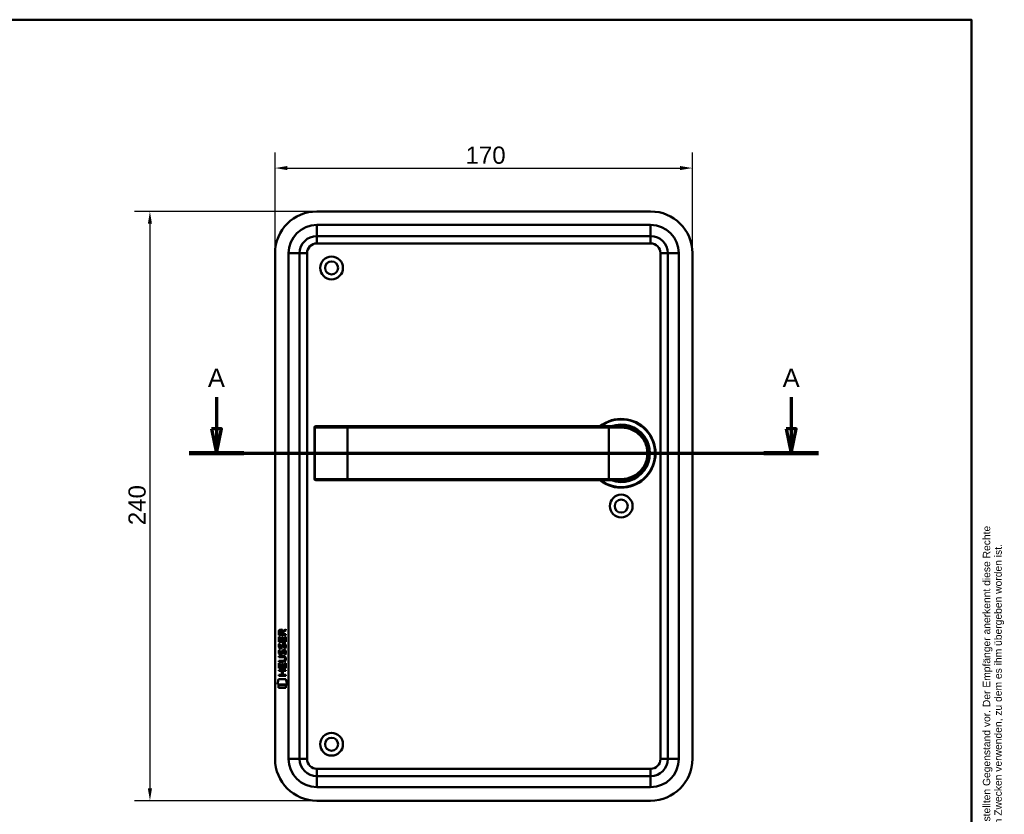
# Model space of a CAD drawing. Header units: millimetres. Extents: x 20 to 833, y 20 to 574.
# Tile 4 of 4: x 432 to 833, y 250 to 574. Entities that reach past the tile are written whole.
import ezdxf
from ezdxf.enums import TextEntityAlignment as Align

# ---------------------------------------------------------------- set-up
doc = ezdxf.new("R2010")
doc.units = ezdxf.units.MM
doc.header["$LTSCALE"] = 2
for name, color, linetype, lineweight in [('Bemaßungen(DIN)', 7, 'Continuous', 25), ('Schnittansichtslinien(DIN)', 7, 'Continuous', 70), ('Sichtbare Kanten(DIN)', 7, 'Continuous', 50), ('Sichtbare tangentiale Kanten(DIN)', 7, 'Continuous', 50), ('Skizziergeometrie(DIN)', 7, 'Continuous', 50), ('Skizzierlinie(DIN)', 7, 'Continuous', 25), ('Symbole(DIN)', 7, 'Continuous', 25)]:
    doc.layers.add(name, color=color, linetype=linetype, lineweight=lineweight)
doc.styles.add('Aktuell-DIN', font='arial.ttf')
doc.styles.add('Aktuell-DINGroßer Text', font='arial.ttf')
doc.styles.add('STANDARD-DIN~0', font='arial.ttf')
doc.styles.add('Textstil10', font='arial.ttf')
doc.styles.add('Textstil41', font='arial.ttf', dxfattribs={"width": 0.8})
doc.styles.add('Textstil83', font='arial.ttf', dxfattribs={"width": 0.8})
doc.dimstyles.new('CAD-LAN', dxfattribs={"dimscale": 2, "dimtxt": 3.5, "dimasz": 2.5, "dimexe": 3.175, "dimexo": 0, "dimgap": 0.8, "dimtad": 1, "dimrnd": 1e-08, "dimtxsty": 'STANDARD-DIN~0', "dimcen": 0.09, "dimdle": 10, "dimclrd": 250, "dimclre": 250, "dimclrt": 250, "dimadec": 0, "dimazin": 2, "dimtfac": 1, "dimtmove": 0, "dimatfit": 3, "dimfxl": 1, "dimtolj": 1, "dimtzin": 0, "dimlwd": 25, "dimlwe": 25, "dimarcsym": 0})

# ---------------------------------------------------------------- blocks, each defined once
blk = doc.blocks.new('Ränder Standardrahmen')
at = {"layer": 'Skizziergeometrie(DIN)', "flags": 128}
blk.add_lwpolyline([(10, 10), (10, 287), (410, 287), (410, 10), (10, 10)], dxfattribs=at)
blk = doc.blocks.new('Schriftfelder Heusser')
at = {"layer": 'Skizziergeometrie(DIN)'}
for p, q in [((101, 229.92), (101, 236.92)), ((101, 236.92), (291, 236.92)), ((111, 229.92), (111, 236.92)), ((123, 229.92), (123, 236.92)), ((232, 229.92), (232, 236.92)), ((256, 229.92), (256, 236.92)), ((291, 236.92), (291, 229.92)), ((101, 191.42), (101, 229.92)), ((101, 229.92), (291, 229.92)), ((111, 229.92), (111, 221.42)), ((123, 229.92), (123, 221.42)), ((232, 229.92), (232, 221.42)), ((256, 229.92), (256, 221.42)), ((291, 229.92), (291, 191.42)), ((101, 221.42), (291, 221.42)), ((150, 221.42), (150, 204.42)), ((198.85, 221.42), (198.85, 204.42)), ((216.35, 221.42), (216.35, 204.42)), ((238.35, 221.42), (238.35, 204.42)), ((278, 221.42), (278, 191.42)), ((278, 208.67), (291, 208.67)), ((101, 204.42), (291, 204.42)), ((142, 204.42), (142, 191.42)), ((236, 204.42), (236, 191.42)), ((278, 200.17), (291, 200.17)), ((291, 191.42), (101, 191.42))]:
    blk.add_line(p, q, dxfattribs=at)
at = {"layer": 'Skizzierlinie(DIN)'}
for p, q in [((113.5, 221.42), (113.5, 204.42)), ((118, 221.42), (118, 204.42)), ((162.35, 221.42), (162.35, 204.42)), ((166.85, 221.42), (166.85, 204.42)), ((113.5, 217.17), (150, 217.17)), ((162.35, 217.17), (278, 217.17)), ((113.5, 212.92), (150, 212.92)), ((162.35, 212.92), (278, 212.92)), ((113.5, 208.67), (150, 208.67)), ((162.35, 208.67), (278, 208.67))]:
    blk.add_line(p, q, dxfattribs=at)
for centre in [(115.75, 219.25), (164.6, 219.25), (115.75, 215.04), (164.6, 215.04), (115.75, 210.79), (164.6, 210.79), (115.75, 206.54), (164.6, 206.54)]:
    blk.add_circle(centre, 1.75, dxfattribs=at)
at = {"layer": 'Symbole(DIN)', "color": 7, "insert": (293.33, 191.7), "char_height": 1.5, "width": 182.3003, "attachment_point": 1, "rotation": 90, "line_spacing_factor": 0.944221, "style": 'Aktuell-DIN'}
blk.add_mtext('\\fArial|b0|i0;\\H1.5000;Die Schlossfabrik Heusser AG ist Eigentümerin dieses Dokumentes und behält sich alle Rechte an diesem und dem dargestellten Gegenstand vor. Der Empfänger anerkennt diese Rechte\\Pund wird das Dokument nicht ohne schriftliche Ermächtigung der Eigentümerin Dritten zugänglich machen oder zu anderen Zwecken verwenden, zu dem es ihm übergeben worden ist.\\P ', dxfattribs=at)
at = {"layer": 'Symbole(DIN)', "color": 179, "true_color": 0x262659, "style": 'Aktuell-DIN'}
for s, insert, char_height, attachment_point in [('Pos.', (106, 227), 2.489, 2), ('Menge', (117, 227), 2.489, 2), ('Benennung', (125.81, 225.38), 2.489, 4), ('B-Nummer', (234.74, 225.62), 2.489, 4), ('Material', (265.02, 225.62), 2.489, 5), ('\\fArial|b0|i0;a', (115.81, 219.53), 2, 5), ('\\fArial|b0|i0;e', (164.54, 219.53), 2, 5), ('\\fArial|b0|i0;Gezeichnet', (200.05, 219.23), 2, 4), ('\\fArial|b0|i0;b', (115.75, 215), 2, 5), ('\\fArial|b0|i0;f', (164.55, 215.06), 2, 5), ('\\fArial|b0|i0;Freigegeben', (199.92, 216), 2, 1), ('\\fArial|b0|i0;c', (115.75, 211.01), 2, 5), ('\\fArial|b0|i0;g', (164.63, 211.05), 2, 5), ('\\fArial|b0|i0;Projekt', (200, 211.98), 2, 1), ('\\fArial|b0|i0;d', (115.76, 206.55), 2, 5), ('\\fArial|b0|i0;h', (164.55, 206.57), 2, 5), ('\\fArial|b0|i0;CAD-Nr.', (200, 207.5), 2, 1), ('\\fArial|b0|i0;\\H2.0000;Massstab', (284.39, 206.37), 2, 5), ('\\fArial|b0|i0;\\H2.0000;Baugruppe', (143.1, 203.73), 2, 1), ('\\fArial|b0|i0;Zeichnungs-Nr.', (237, 203.5), 2, 1), ('\\fArial|b0|i0;\\H2.5000;4853 Murgenthal', (113.33, 192.46), 2.5, 7)]:
    blk.add_mtext(s, dxfattribs=dict(at, insert=insert, char_height=char_height, attachment_point=attachment_point))
at = {"layer": 'Symbole(DIN)', "color": 179, "true_color": 0x262659, "attachment_point": 5, "style": 'Aktuell-DIN'}
for s, insert, char_height, width in [('Änd.', (107.21, 213), 2.489, 12.3494), ('Änd.', (156.12, 212.76), 2.489, 12.3494), ('\\fArial|b0|i0;Änderung', (284.51, 202.33), 2, 12.1143)]:
    blk.add_mtext(s, dxfattribs=dict(at, insert=insert, char_height=char_height, width=width))
at = {"layer": 'Symbole(DIN)', "color": 7, "insert": (143.1, 196.62), "char_height": 4.5, "width": 90.18, "attachment_point": 4, "style": 'Aktuell-DIN'}
blk.add_mtext('\\fArial|b0|i0;\\W0.90;\\H4.5000;Heusser-Muschel Serie 3', dxfattribs=at)
at = {"layer": 'Symbole(DIN)', "color": 179, "true_color": 0x262659, "style": 'Textstil10'}
blk.add_attdef('ERSTELLUNGSDATUM_001', (217.26, 218.29), '', height=2, dxfattribs=at)
at = {"layer": 'Symbole(DIN)', "color": 179, "true_color": 0x262659}
for tag, height, style, p in [('AUTOR', 2.49, 'Aktuell-DIN', (240.03, 219.26)), ('KONTROLLDATUM', 2, 'Textstil10', (217.42, 215.04)), ('KONTROLLIERT_VON', 2, 'Textstil10', (239.98, 215.05))]:
    blk.add_attdef(tag, text='', height=height, dxfattribs=dict(at, style=style)).set_placement(p, align=Align.MIDDLE_LEFT)
at = {"layer": 'Symbole(DIN)', "color": 7, "style": 'Textstil83', "width": 0.8}
blk.add_attdef('Anfänglicher_Ansichtsmaßstab_001', (281.57, 213.34), '', height=2.3, dxfattribs=at)
at = {"layer": 'Symbole(DIN)', "color": 179, "true_color": 0x262659, "style": 'Textstil10'}
blk.add_attdef('PROJEKT', text='', height=2, dxfattribs=at).set_placement((217.77, 209.72), align=Align.BOTTOM_LEFT)
at = {"layer": 'Symbole(DIN)', "color": 7, "style": 'Textstil41', "width": 0.8}
blk.add_attdef('STATUS', text='', height=5, dxfattribs=at).set_placement((284.53, 195.86), align=Align.MIDDLE_CENTER)
blk = doc.blocks.new('*D19')
at = {"layer": 'Bemaßungen(DIN)', "color": 250, "linetype": 'Continuous', "lineweight": 25, "true_color": 0x3f3f3f, "transparency": 16777216}
for p, q in [((536.33, 478.9), (536.33, 519.92)), ((706.33, 478.9), (706.33, 519.92)), ((541.33, 513.57), (701.33, 513.57))]:
    blk.add_line(p, q, dxfattribs=at)
at = {"layer": 'Bemaßungen(DIN)', "color": 250, "linetype": 'Continuous', "true_color": 0x3f3f3f, "transparency": 16777216}
for points in [[(541.33, 514.41), (541.33, 512.74), (536.33, 513.57)], [(701.33, 514.41), (701.33, 512.74), (706.33, 513.57)]]:
    blk.add_solid(points, dxfattribs=at)
at = {"layer": 'Defpoints', "color": 0, "linetype": 'Continuous', "transparency": 16777216}
for p in [(706.33, 513.57), (536.33, 478.9), (706.33, 478.9)]:
    blk.add_point(p, dxfattribs=at)
at = {"layer": 'Bemaßungen(DIN)', "color": 250, "linetype": 'Continuous', "lineweight": 25, "true_color": 0x3f3f3f, "transparency": 16777216, "insert": (613.93, 522.32), "char_height": 7, "attachment_point": 1, "style": 'STANDARD-DIN~0'}
blk.add_mtext('\\A1;170', dxfattribs=at)
blk = doc.blocks.new('*D20')
at = {"layer": 'Bemaßungen(DIN)', "color": 250, "linetype": 'Continuous', "lineweight": 25, "true_color": 0x3f3f3f, "transparency": 16777216}
for p, q in [((553.33, 495.9), (478.98, 495.9)), ((485.33, 490.9), (485.33, 260.9)), ((553.33, 255.9), (478.98, 255.9))]:
    blk.add_line(p, q, dxfattribs=at)
at = {"layer": 'Bemaßungen(DIN)', "color": 250, "linetype": 'Continuous', "true_color": 0x3f3f3f, "transparency": 16777216}
for points in [[(484.49, 490.9), (486.16, 490.9), (485.33, 495.9)], [(484.49, 260.9), (486.16, 260.9), (485.33, 255.9)]]:
    blk.add_solid(points, dxfattribs=at)
at = {"layer": 'Defpoints', "color": 0, "linetype": 'Continuous', "transparency": 16777216}
for p in [(553.33, 495.9), (485.33, 255.9), (553.33, 255.9)]:
    blk.add_point(p, dxfattribs=at)
at = {"layer": 'Bemaßungen(DIN)', "color": 250, "linetype": 'Continuous', "lineweight": 25, "true_color": 0x3f3f3f, "transparency": 16777216, "insert": (476.58, 368.12), "char_height": 7, "attachment_point": 1, "rotation": 90, "style": 'STANDARD-DIN~0'}
blk.add_mtext('\\A1;240', dxfattribs=at)
blk = doc.blocks.new('2DTransSchnitt0')
at = {"layer": 'Schnittansichtslinien(DIN)', "linetype": 'Continuous'}
for p, q in [((256.23, 210.14), (256.23, 203.7)), ((373.3, 210.14), (373.3, 203.7)), ((255.23, 203.7), (256.23, 198.7)), ((257.23, 203.7), (255.23, 203.7)), ((256.23, 203.7), (256.23, 198.7)), ((256.23, 198.7), (257.23, 203.7)), ((372.3, 203.7), (373.3, 198.7)), ((374.3, 203.7), (372.3, 203.7)), ((373.3, 203.7), (373.3, 198.7)), ((373.3, 198.7), (374.3, 203.7)), ((250.66, 198.7), (378.87, 198.7))]:
    blk.add_line(p, q, dxfattribs=at)
at = {"layer": 'Schnittansichtslinien(DIN)', "linetype": 'Continuous', "lineweight": 140}
for p, q in [((250.66, 198.7), (261.79, 198.7)), ((367.74, 198.7), (378.87, 198.7))]:
    blk.add_line(p, q, dxfattribs=at)
at = {"layer": 'Schnittansichtslinien(DIN)', "linetype": 'Continuous', "flags": 128}
for points in [[(255.23, 203.7), (256.23, 198.7), (257.23, 203.7), (255.23, 203.7)], [(372.3, 203.7), (373.3, 198.7), (374.3, 203.7), (372.3, 203.7)]]:
    blk.add_lwpolyline(points, dxfattribs=at)
at = {"layer": 'Schnittansichtslinien(DIN)'}
for points in [[(255.23, 203.7), (256.23, 198.7), (257.23, 203.7), (255.23, 203.7)], [(372.3, 203.7), (373.3, 198.7), (374.3, 203.7), (372.3, 203.7)]]:
    blk.add_solid(points, dxfattribs=at)
at = {"layer": 'Schnittansichtslinien(DIN)', "char_height": 3.73, "attachment_point": 7, "style": 'Aktuell-DINGroßer Text'}
for insert in [(254.47, 212.2), (371.55, 212.2)]:
    blk.add_mtext('A', dxfattribs=dict(at, insert=insert))

msp = doc.modelspace()

# ---------------------------------------------------------------- linework, layer by layer
at = {"layer": 'Sichtbare Kanten(DIN)'}
for p, q in [((689.326, 495.898), (553.326, 495.898)), ((553.326, 485.898), (689.326, 485.898)), ((536.326, 478.898), (536.326, 272.898)), ((546.326, 272.898), (546.326, 478.898)), ((696.326, 478.898), (696.326, 272.898)), ((706.326, 272.898), (706.326, 478.898)), ((552.433, 407.898), (552.433, 386.898)), ((552.933, 408.398), (552.952, 408.398)), ((565.826, 408.398), (552.952, 408.398)), ((672.326, 408.398), (565.826, 408.398)), ((672.326, 408.398), (677.326, 408.398)), ((552.952, 386.398), (552.933, 386.398)), ((552.952, 386.398), (565.826, 386.398)), ((565.826, 386.398), (672.326, 386.398)), ((677.326, 386.398), (672.326, 386.398)), ((677.943, 386.415), (677.943, 386.416)), ((539.506, 325.014), (540.701, 325.804)), ((540.701, 325.37), (539.559, 324.615)), ((540.701, 325.804), (540.701, 325.37)), ((537.839, 320.655), (537.84, 322.659)), ((537.84, 322.659), (538.189, 322.659)), ((537.841, 323.385), (537.843, 324.698)), ((540.699, 323.383), (537.841, 323.385)), ((538.189, 322.659), (538.187, 321.031)), ((538.187, 321.031), (539.082, 321.031)), ((538.192, 324.654), (538.191, 323.766)), ((538.191, 323.766), (539.208, 323.765)), ((539.082, 321.031), (539.083, 322.478)), ((539.083, 322.478), (539.432, 322.477)), ((539.208, 323.765), (539.209, 324.654)), ((539.432, 322.477), (539.431, 321.03)), ((539.431, 321.03), (540.349, 321.03)), ((539.559, 324.615), (539.558, 323.765)), ((539.558, 323.765), (540.7, 323.764)), ((540.349, 321.03), (540.351, 322.677)), ((540.351, 322.677), (540.699, 322.676)), ((540.699, 322.676), (540.697, 320.652)), ((540.7, 323.764), (540.699, 323.383)), ((540.697, 320.652), (537.839, 320.655)), ((538.009, 317.334), (538.347, 317.234)), ((538.011, 319.881), (538.349, 319.78)), ((538.207, 318.549), (538.214, 318.532)), ((538.891, 318.451), (538.902, 318.468)), ((539.937, 317.031), (539.925, 317.031)), ((539.939, 319.578), (539.927, 319.578)), ((537.834, 314.427), (537.834, 314.804)), ((537.834, 314.804), (539.48, 314.803)), ((539.503, 314.426), (537.834, 314.427)), ((538.205, 316.003), (538.212, 315.985)), ((538.889, 315.905), (538.9, 315.922)), ((540.384, 313.641), (540.383, 313.65)), ((537.828, 308.746), (537.828, 309.123)), ((537.828, 309.123), (540.687, 309.121)), ((537.83, 309.917), (537.832, 311.921)), ((540.689, 309.915), (537.83, 309.917)), ((537.832, 312.492), (537.833, 312.869)), ((539.478, 312.491), (537.832, 312.492)), ((537.832, 311.921), (538.18, 311.921)), ((537.833, 312.869), (539.502, 312.868)), ((538.18, 311.921), (538.179, 310.294)), ((538.179, 310.294), (539.074, 310.293)), ((539.074, 310.293), (539.075, 311.74)), ((539.075, 311.74), (539.423, 311.74)), ((539.423, 311.74), (539.422, 310.293)), ((539.422, 310.293), (540.341, 310.292)), ((540.341, 310.292), (540.342, 311.939)), ((540.342, 311.939), (540.69, 311.939)), ((540.687, 309.121), (540.687, 308.744)), ((540.69, 311.939), (540.689, 309.915)), ((537.295, 303.235), (537.754, 305.367)), ((537.754, 305.367), (540.761, 305.365)), ((537.826, 306.812), (537.827, 307.189)), ((540.685, 306.809), (537.826, 306.812)), ((537.827, 307.189), (539.07, 307.188)), ((539.071, 308.745), (537.828, 308.746)), ((539.07, 307.188), (539.071, 308.745)), ((539.427, 308.745), (539.426, 307.187)), ((539.426, 307.187), (540.685, 307.186)), ((540.687, 308.744), (539.427, 308.745)), ((540.685, 307.186), (540.685, 306.809)), ((540.761, 305.365), (541.21, 303.231)), ((541.21, 303.231), (537.295, 303.235)), ((537.754, 301.807), (537.755, 302.949)), ((540.751, 301.804), (537.754, 301.807)), ((537.755, 302.949), (540.752, 302.946)), ((540.752, 302.946), (540.751, 301.804)), ((689.326, 265.898), (553.326, 265.898)), ((553.326, 255.898), (689.326, 255.898))]:
    msp.add_line(p, q, dxfattribs=at)
for centre, radius in [((559.326, 472.898), 4.65), ((559.326, 472.898), 2.65), ((677.326, 375.898), 4.65), ((677.326, 375.898), 2.65), ((559.326, 278.898), 4.65), ((559.326, 278.898), 2.65)]:
    msp.add_circle(centre, radius, dxfattribs=at)
for centre, radius, start, end in [((553.326, 478.898), 17, 90, 180), ((689.326, 478.898), 17, 0, 90), ((553.326, 478.898), 7, 90, 180), ((689.326, 478.898), 7, 0, 90), ((677.326, 397.398), 14, 231.78679, 128.21321), ((677.326, 397.398), 13.8, 232.8542, 127.1458), ((552.933, 407.898), 0.5, 90, 180), ((677.326, 397.398), 11.7, 250.08028, 109.91972), ((677.326, 397.398), 11.6, 251.49137, 108.50863), ((677.326, 397.398), 11.5, 253.04257, 106.95743), ((677.326, 397.398), 11.3, 256.76803, 103.23197), ((552.933, 386.898), 0.5, 180, 270), ((679.558, 387.34), 0.85, 246.1525, 246.31943), ((679.558, 387.34), 0.85, 318.70094, 318.90952), ((689.696, 384.75), 8.725, 164.07111, 164.08013), ((689.696, 384.75), 8.725, 160.12416, 160.12648), ((553.326, 272.898), 17, 180, 270), ((553.326, 272.898), 7, 180, 270), ((689.326, 272.898), 7, 270, 0), ((689.326, 272.898), 17, 270, 0)]:
    msp.add_arc(centre, radius, start, end, dxfattribs=at)
for centre, major_axis, ratio, start_param, end_param in [((539.37, 323.882), (0.976, -1.274), 0.5180415, 2.7627686, 3.7355131), ((537.977, 323.801), (1.242, 1.64), 0.5994938, 5.878165, 6.7089725), ((539.473, 321.66), (1.103, 3.296), 0.2312948, 2.8124619, 2.8734213), ((538.952, 319.343), (0.574, 1.004), 0.5438409, 2.7534304, 3.2137241), ((538.832, 318.476), (0.098, 0.139), 0.3641716, 4.4844927, 4.7925708), ((539.279, 315.346), (0.838, 1.64), 0.4594521, 5.9760112, 6.497704), ((539.279, 317.891), (0.839, 1.642), 0.4591024, 5.9761877, 6.4975755), ((539.557, 319.36), (1.192, 3.54), 0.2215161, 2.8263053, 2.8854462), ((538.958, 316.805), (0.583, 1.012), 0.541605, 2.7569093, 3.2147406), ((538.83, 315.929), (0.098, 0.139), 0.3641716, 4.4844927, 4.7925708), ((535.663, 317.173), (4.808, -4.323), 0.3742014, 5.888113, 6.6064523), ((535.659, 310.129), (4.814, 4.313), 0.3742661, 5.9599282, 6.6783921), ((516.95, 333.477), (23.266, -20.361), 0.1371339, 6.127502, 6.402435)]:
    msp.add_ellipse(centre, major_axis=major_axis, ratio=ratio, start_param=start_param, end_param=end_param, dxfattribs=at)
for points, knots in [([(677.326, 386.398), (678.983, 386.398), (680.626, 386.778), (682.099, 387.487), (683.572, 388.197), (684.876, 389.232), (685.901, 390.508), (686.927, 391.784), (687.67, 393.303), (688.044, 394.921), (688.418, 396.539), (688.418, 398.259), (688.044, 399.877), (687.67, 401.494), (686.927, 403.012), (685.902, 404.288), (684.877, 405.564), (683.572, 406.599), (682.099, 407.309), (680.626, 408.018), (678.983, 408.398), (677.326, 408.398)], [-3.3432814, -3.3432814, -3.3432814, -3.3432814, -2.8656698, -2.8656698, -2.8656698, -2.3880581, -2.3880581, -2.3880581, -1.9104465, -1.9104465, -1.9104465, -1.4328349, -1.4328349, -1.4328349, -0.9552233, -0.9552233, -0.9552233, -0.4776116, -0.4776116, -0.4776116, 0, 0, 0, 0]), ([(540.383, 313.65), (540.383, 313.697), (540.381, 313.744), (540.365, 313.879), (540.342, 313.967), (540.268, 314.117), (540.222, 314.179), (540.102, 314.285), (540.031, 314.325), (539.814, 314.408), (539.654, 314.426), (539.503, 314.426)], [-0.13394602, -0.13394602, -0.13394602, -0.13394602, -0.11996159, -0.11996159, -0.09310912, -0.09310912, -0.06964663, -0.06964663, -0.04519613, -0.04519613, 0, 0, 0, 0])]:
    msp.add_open_spline(points, degree=3, knots=knots, dxfattribs=at)
for points in [[(537.843, 324.698), (537.857, 325.14), (538.089, 325.602), (538.702, 325.601)], [(539.209, 324.654), (539.209, 324.927), (539.122, 325.252), (538.707, 325.252)], [(537.887, 318.402), (537.796, 318.643), (537.768, 318.876), (537.809, 319.205)], [(537.807, 316.658), (537.825, 316.797), (537.867, 317.004), (537.938, 317.177)], [(537.809, 319.205), (537.827, 319.344), (537.869, 319.551), (537.94, 319.724)], [(538.446, 317.942), (538.223, 317.975), (537.993, 318.12), (537.887, 318.402)], [(537.938, 317.177), (537.957, 317.227), (538.008, 317.334), (538.009, 317.334)], [(537.94, 319.724), (537.959, 319.773), (538.011, 319.881), (538.011, 319.881)], [(538.194, 319.316), (538.13, 319.063), (538.124, 318.839), (538.182, 318.623)], [(538.347, 317.234), (538.347, 317.234), (538.227, 316.907), (538.192, 316.769)], [(538.349, 319.78), (538.349, 319.78), (538.229, 319.454), (538.194, 319.316)], [(538.419, 318.319), (538.566, 318.259), (538.754, 318.295), (538.86, 318.41)], [(538.601, 317.929), (538.5, 317.93), (538.479, 317.937), (538.446, 317.942)], [(539.229, 318.293), (539.114, 318.084), (538.918, 317.925), (538.601, 317.929)], [(538.902, 318.468), (538.97, 318.578), (539.027, 318.741), (539.082, 318.987)], [(539.08, 316.44), (539.164, 316.808), (539.267, 317.019), (539.408, 317.187)], [(539.082, 318.987), (539.166, 319.354), (539.269, 319.566), (539.41, 319.733)], [(539.422, 318.836), (539.367, 318.596), (539.305, 318.431), (539.229, 318.293)], [(539.408, 317.187), (539.501, 317.297), (539.631, 317.369), (539.81, 317.393)], [(539.41, 319.733), (539.503, 319.843), (539.633, 319.916), (539.813, 319.94)], [(539.47, 319.035), (539.463, 319.005), (539.422, 318.839), (539.422, 318.836)], [(539.654, 316.913), (539.584, 316.825), (539.523, 316.686), (539.468, 316.488)], [(539.656, 319.46), (539.586, 319.371), (539.525, 319.233), (539.47, 319.035)], [(539.925, 317.031), (539.804, 317.031), (539.728, 316.998), (539.654, 316.913)], [(539.927, 319.578), (539.806, 319.578), (539.73, 319.545), (539.656, 319.46)], [(539.81, 317.393), (540.098, 317.432), (540.381, 317.331), (540.574, 317.015)], [(539.813, 319.94), (540.1, 319.978), (540.383, 319.878), (540.576, 319.561)], [(540.131, 317.995), (540.131, 317.995), (540.286, 318.249), (540.345, 318.534)], [(540.5, 317.908), (540.479, 317.913), (540.131, 317.995), (540.131, 317.995)], [(540.345, 318.534), (540.414, 318.867), (540.414, 319.143), (540.307, 319.34)], [(540.725, 318.627), (540.695, 318.295), (540.537, 317.966), (540.5, 317.908)], [(540.574, 317.015), (540.684, 316.834), (540.738, 316.615), (540.738, 316.346)], [(540.576, 319.561), (540.686, 319.381), (540.74, 319.162), (540.74, 318.892)], [(540.74, 318.892), (540.74, 318.807), (540.733, 318.721), (540.725, 318.627)], [(537.885, 315.856), (537.794, 316.096), (537.766, 316.33), (537.807, 316.658)], [(538.444, 315.395), (538.221, 315.428), (537.991, 315.573), (537.885, 315.856)], [(538.192, 316.769), (538.128, 316.517), (538.122, 316.293), (538.18, 316.077)], [(538.417, 315.773), (538.564, 315.713), (538.752, 315.748), (538.858, 315.863)], [(538.599, 315.382), (538.498, 315.384), (538.477, 315.39), (538.444, 315.395)], [(539.227, 315.747), (539.111, 315.537), (538.916, 315.378), (538.599, 315.382)], [(538.9, 315.922), (538.968, 316.031), (539.025, 316.195), (539.08, 316.44)], [(539.42, 316.29), (539.365, 316.05), (539.303, 315.885), (539.227, 315.747)], [(539.468, 316.488), (539.461, 316.458), (539.42, 316.292), (539.42, 316.29)], [(540.129, 315.448), (540.129, 315.448), (540.284, 315.702), (540.343, 315.987)], [(540.498, 315.362), (540.477, 315.366), (540.129, 315.448), (540.129, 315.448)], [(540.343, 315.987), (540.412, 316.32), (540.412, 316.596), (540.305, 316.794)], [(540.723, 316.08), (540.693, 315.749), (540.535, 315.419), (540.498, 315.362)], [(540.738, 316.346), (540.738, 316.261), (540.731, 316.175), (540.723, 316.08)]]:
    msp.add_open_spline(points, degree=3, dxfattribs=at)
at = {"layer": 'Sichtbare tangentiale Kanten(DIN)'}
for p, q in [((689.326, 490.398), (553.326, 490.398)), ((553.326, 490.398), (553.326, 485.898)), ((689.326, 490.398), (689.326, 485.898)), ((553.326, 482.898), (553.326, 485.898)), ((689.326, 482.898), (689.326, 485.898)), ((553.326, 482.898), (689.326, 482.898)), ((541.826, 478.898), (546.326, 478.898)), ((541.826, 478.898), (541.826, 272.898)), ((549.326, 478.898), (546.326, 478.898)), ((549.326, 272.898), (549.326, 478.898)), ((693.326, 478.898), (696.326, 478.898)), ((693.326, 478.898), (693.326, 272.898)), ((700.826, 478.898), (696.326, 478.898)), ((700.826, 272.898), (700.826, 478.898)), ((552.472, 407.898), (552.433, 407.898)), ((552.472, 386.898), (552.472, 407.898)), ((552.472, 407.898), (565.826, 407.898)), ((565.826, 408.398), (565.826, 407.898)), ((565.826, 407.898), (672.326, 407.898)), ((565.826, 407.898), (565.826, 386.898)), ((672.326, 408.398), (672.326, 407.898)), ((672.326, 407.898), (672.326, 386.898)), ((677.384, 407.898), (672.326, 407.898)), ((552.433, 386.898), (552.472, 386.898)), ((565.826, 386.898), (552.472, 386.898)), ((672.326, 386.898), (565.826, 386.898)), ((565.826, 386.398), (565.826, 386.898)), ((672.326, 386.898), (677.384, 386.898)), ((672.326, 386.398), (672.326, 386.898)), ((546.326, 272.898), (541.826, 272.898)), ((546.326, 272.898), (549.326, 272.898)), ((696.326, 272.898), (693.326, 272.898)), ((696.326, 272.898), (700.826, 272.898)), ((689.326, 268.898), (553.326, 268.898)), ((553.326, 265.898), (553.326, 268.898)), ((689.326, 265.898), (689.326, 268.898)), ((553.326, 265.898), (553.326, 261.398)), ((689.326, 265.898), (689.326, 261.398)), ((553.326, 261.398), (689.326, 261.398))]:
    msp.add_line(p, q, dxfattribs=at)
for centre, radius, start, end in [((553.326, 478.898), 11.5, 90, 180), ((689.326, 478.898), 11.5, 0, 90), ((553.326, 478.898), 4, 90, 180), ((689.326, 478.898), 4, 0, 90), ((553.326, 272.898), 11.5, 180, 270), ((553.326, 272.898), 4, 180, 270), ((689.326, 272.898), 4, 270, 0), ((689.326, 272.898), 11.5, 270, 0)]:
    msp.add_arc(centre, radius, start, end, dxfattribs=at)
for centre, major_axis, ratio, start_param, end_param in [((552.952, 407.898), (0, 0.5), 0.9612617, 0, 1.5707963), ((677.326, 407.898), (0, 0.5), 0.1145038, 4.712389, 6.2831853), ((552.952, 386.898), (0, -0.5), 0.9612617, 4.712389, 6.2831853), ((677.326, 386.898), (0, -0.5), 0.1145038, 0, 1.5707963)]:
    msp.add_ellipse(centre, major_axis=major_axis, ratio=ratio, start_param=start_param, end_param=end_param, dxfattribs=at)
msp.add_open_spline([(677.384, 407.898), (678.983, 407.898), (680.569, 407.534), (681.992, 406.858), (683.414, 406.182), (684.673, 405.193), (685.663, 403.975), (686.653, 402.756), (687.374, 401.309), (687.733, 399.764), (688.093, 398.22), (688.091, 396.578), (687.731, 395.033), (687.371, 393.488), (686.652, 392.04), (685.662, 390.821), (684.673, 389.603), (683.414, 388.614), (681.991, 387.938), (680.569, 387.262), (678.983, 386.898), (677.384, 386.898)], degree=3, knots=[0, 0, 0, 0, 0.4776116, 0.4776116, 0.4776116, 0.9552233, 0.9552233, 0.9552233, 1.4328349, 1.4328349, 1.4328349, 1.9104465, 1.9104465, 1.9104465, 2.3880581, 2.3880581, 2.3880581, 2.8656698, 2.8656698, 2.8656698, 3.3432814, 3.3432814, 3.3432814, 3.3432814], dxfattribs=at)

# ---------------------------------------------------------------- block references
at = {"xscale": 2, "yscale": 2, "zscale": 2}
msp.add_blockref('Ränder Standardrahmen', (0, 0), dxfattribs=at)
msp.add_blockref('Schriftfelder Heusser', (238, -362.833), dxfattribs=at).add_auto_attribs({'ERSTELLUNGSDATUM_001': '22.12.2020', 'Anfänglicher_Ansichtsmaßstab_001': '1 : 2'})
at = {"layer": 'Schnittansichtslinien(DIN)', "xscale": 2, "yscale": 2, "zscale": 2}
msp.add_blockref('2DTransSchnitt0', (0, 0), dxfattribs=at)

# ---------------------------------------------------------------- dimensions: what is measured, and where the dimension line sits
at = {"layer": 'Bemaßungen(DIN)', "color": 250, "linetype": 'Continuous', "lineweight": 25, "true_color": 0x3f3f3f}
for base, p1, p2, angle, picture, middle in [((706.326, 513.572), (536.326, 478.898), (706.326, 478.898), 180, '*D19', (621.326, 513.572)), ((485.326, 255.898), (553.326, 495.898), (553.326, 255.898), 90, '*D20', (485.326, 375.898))]:
    dim = msp.add_linear_dim(base=base, p1=p1, p2=p2, angle=angle, dimstyle='CAD-LAN', override={"dimgap": 0.8, "dimdec": 2, "dimtol": 0, "dimlim": 0, "dimtp": 0, "dimtm": 0, "dimtdec": 2, "dimtofl": 0, "dimatfit": 1}, dxfattribs=at)
    dim.commit()
    dim.dimension.update_dxf_attribs({"geometry": picture, "text_midpoint": middle, "dimtype": 160})

doc.saveas('drawing.dxf')
